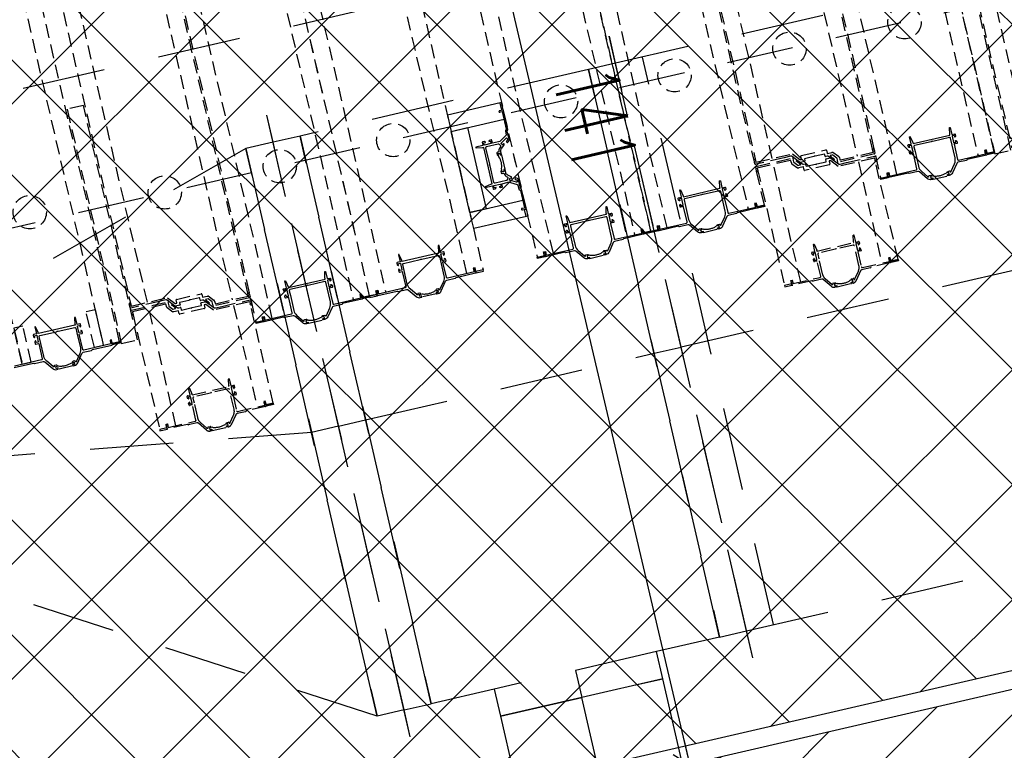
# Model space of a CAD drawing. Header units: centimetres. Extents: x -15121 to 17422, y -60492 to 0.
# Tile 223 of 256: x 1893 to 1999, y -29591 to -29512. Entities that reach past the tile are written whole.
import ezdxf
from ezdxf.enums import TextEntityAlignment as Align

# ---------------------------------------------------------------- set-up
doc = ezdxf.new("R2010")
doc.units = ezdxf.units.CM
doc.header["$LTSCALE"] = 60
for name, pattern in [('HIDDEN', [0.375, 0.25, -0.125]), ('KRESKOWA-SREDNIA', [0.2, 0.12, -0.08]), ('MP', [0.25, 0.15, -0.1])]:
    doc.linetypes.add(name, pattern=pattern)
for name, color, linetype in [('A-----SZ', 8, 'Continuous'), ('AIKA KLIMATYZACJA2', 5, 'Continuous'), ('AIKA lampy restauracja wymiarowanie', 7, 'Continuous'), ('AIKA powierzchnie2', 2, 'Continuous'), ('AIKA sufity podwieszane', 8, 'Continuous'), ('AIKA TYNK2', 5, 'Continuous'), ('AIKA wymiarowanie ogólne rzut2', 7, 'Continuous'), ('AIKA ŚCIANA2', 8, 'Continuous'), ('AIKA ścianki mobilne', 7, 'Continuous'), ('L-HIDDEN', 8, 'HIDDEN')]:
    doc.layers.add(name, color=color, linetype=linetype)
doc.styles.add('normalnysimplex', font='simplex.shx', dxfattribs={"width": 0.85})
doc.styles.add('wymiar', font='txt.shx', dxfattribs={"width": 0.6})
doc.dimstyles.new('Dwudziestka', dxfattribs={"dimtxt": 7, "dimasz": 0.7, "dimexe": 5, "dimexo": 0, "dimgap": 2.5, "dimtad": 1, "dimtoh": 1, "dimdec": 3, "dimrnd": 0.5, "dimdsep": 46, "dimtxsty": 'wymiar', "dimblk": 'znacznik', "dimcen": 0, "dimdle": 5, "dimse1": 1, "dimse2": 1, "dimclrd": 256, "dimclre": 256, "dimclrt": 256, "dimadec": 0, "dimazin": 0, "dimtfac": 0.4, "dimtdec": 3, "dimtix": 1, "dimtofl": 0, "dimtmove": 2, "dimatfit": 3, "dimldrblk": 'znacznik', "dimfxl": 1, "dimtolj": 1, "dimarcsym": 0})

# ---------------------------------------------------------------- blocks, each defined once
blk = doc.blocks.new('SL klima')
at = {"layer": 'AIKA KLIMATYZACJA2', "color": 140, "linetype": 'MP', "lineweight": -2}
for p, q in [((6238.81, -25626.62, 360.3), (6143.32, -25648.67, 360.3)), ((6158.17, -25712.98, 360.3), (6142.64, -25645.75, 360.3)), ((6143.32, -25648.67, 360.3), (6142.65, -25645.75, 360.3)), ((6143.32, -25648.67, 360.3), (6140.4, -25649.34, 360.3)), ((6157.49, -25710.06, 360.3), (6143.32, -25648.67, 360.3)), ((6160.41, -25709.38, 360.3), (6146.24, -25648, 360.3)), ((6140.4, -25649.34, 360.3), (6109.22, -25656.54, 360.3)), ((6154.57, -25710.73, 360.3), (6140.4, -25649.34, 360.3)), ((6140.4, -25649.34, 360.3), (6154.57, -25710.73, 360.3)), ((6106.3, -25657.22, 360.3), (6105.62, -25654.29, 360.3)), ((6109.22, -25656.54, 360.3), (6106.3, -25657.22, 360.3)), ((6120.47, -25718.6, 360.3), (6106.3, -25657.22, 360.3)), ((6123.39, -25717.93, 360.3), (6109.22, -25656.54, 360.3)), ((6109.22, -25656.54, 360.3), (6123.39, -25717.93, 360.3)), ((6245.89, -25657.32, 360.3), (6150.41, -25679.36, 360.3)), ((6147.48, -25680.04, 360.3), (6150.41, -25679.36, 360.3)), ((6150.41, -25679.36, 360.3), (6150.41, -25679.36, 360.3)), ((6150.41, -25679.36, 360.3), (6150.41, -25679.36, 360.3)), ((6116.3, -25687.24, 360.3), (6147.48, -25680.04, 360.3)), ((6113.38, -25687.91, 360.3), (6116.3, -25687.24, 360.3)), ((6157.49, -25710.06, 360.3), (6252.98, -25688.01, 360.3)), ((6154.57, -25710.73, 360.3), (6157.49, -25710.06, 360.3)), ((6158.17, -25712.98, 360.3), (6157.49, -25710.06, 360.3)), ((6154.57, -25710.73, 360.3), (6147.75, -25712.3, 360.3)), ((6147.75, -25712.3, 360.3), (6130.21, -25716.35, 360.3)), ((6148.42, -25715.23, 360.3), (6147.75, -25712.3, 360.3)), ((6138.98, -25714.33, 360.3), (6139.66, -25717.25, 360.3)), ((6130.89, -25719.28, 360.3), (6148.42, -25715.23, 360.3)), ((6148.42, -25715.23, 366.05), (6139.66, -25717.25, 366.05)), ((6157.2, -25753.23, 366.05), (6148.42, -25715.23, 366.05)), ((6130.21, -25716.35, 360.3), (6123.39, -25717.93, 360.3)), ((6130.21, -25716.35, 360.3), (6130.89, -25719.28, 360.3)), ((6120.47, -25718.6, 360.3), (6123.39, -25717.93, 360.3)), ((6139.66, -25717.25, 366.05), (6130.89, -25719.28, 366.05)), ((6148.43, -25755.25, 366.05), (6139.66, -25717.25, 366.05)), ((6121.14, -25721.53, 360.3), (6120.47, -25718.6, 360.3)), ((6130.89, -25719.28, 366.05), (6139.66, -25757.28, 366.05))]:
    blk.add_line(p, q, dxfattribs=at)
at = {"layer": 'AIKA KLIMATYZACJA2', "color": 140, "linetype": 'MP', "lineweight": -2, "extrusion": (-0.224951, 0.97437, 1.83697e-16)}
blk.add_line((6131.91, -25639.24, 336.65), (6063.71, -25654.99, 336.65), dxfattribs=at)
at = {"layer": 'AIKA KLIMATYZACJA2', "color": 140, "linetype": 'MP', "lineweight": -2, "extrusion": (0.224951, -0.97437, -7.66285e-13)}
for p, q in [((6121.14, -25721.53, 360.3), (6105.62, -25654.29, 360.3)), ((6106.3, -25657.22, 360.3), (6103.37, -25657.89, 360.3)), ((6103.37, -25657.89, 360.3), (6071.63, -25676, 360.3)), ((6103.37, -25657.89, 360.3), (6117.54, -25719.28, 360.3)), ((6117.54, -25719.28, 360.3), (6103.37, -25657.89, 360.3)), ((6113.38, -25687.91, 360.3), (6110.46, -25688.59, 360.3)), ((6110.46, -25688.59, 360.3), (6075.17, -25691.34, 360.3)), ((6117.54, -25719.28, 360.3), (6078.72, -25706.69, 360.3)), ((6120.47, -25718.6, 360.3), (6117.54, -25719.28, 360.3))]:
    blk.add_line(p, q, dxfattribs=at)
blk = doc.blocks.new('*U5231')
for p, q in [((-1.5, 8.8), (-1106.5, 8.8)), ((-1106.5, -9.2), (-1.5, -9.2)), ((-1.5, -99.2), (-1106.5, -99.2)), ((-1102.5, -107.7), (-1106.5, -107.7)), ((-1106.5, -109.2), (-1102.5, -109.2)), ((-1106.5, -117.2), (-1106.5, -109.2)), ((-1102.5, -109.2), (-1102.5, -107.7)), ((-1106.5, -117.2), (-1.5, -117.2))]:
    blk.add_line(p, q)
for points in [[(-848.7, 28.3), (-1108.7, 28.3), (-1108.7, 10.3), (-848.7, 10.3)], [(-1106.5, -9.3), (-1106.5, -19.3), (-1066.5, -19.3), (-1066.5, -9.3)], [(-1106.5, -99.3), (-1106.5, -89.3), (-1066.5, -89.3), (-1066.5, -99.3)], [(-1108, -109.2), (-1106.5, -109.2), (-1106.5, -117.2), (-1108, -117.2)], [(-848.7, -118.7), (-1108.7, -118.7), (-1108.7, -136.7), (-848.7, -136.7)]]:
    blk.add_lwpolyline(points, close=True)
at = {"linetype": 'Continuous'}
for points in [[(-1086.8, -74.5), (-1103.3, -74.5, -0.162719), (-1109.3, -72.5), (-1116.5, -67.1, -0.023978), (-1116.9, -66.8, -0.684311), (-1116.5, -65.9), (-1116.2, -65.9, 0.414214), (-1115.7, -65.4), (-1115.7, -63.5, 0.198912), (-1115.8, -63.2), (-1116.6, -62.4, 0.668179), (-1116.9, -62.6), (-1116.9, -64.2, -0.414214), (-1117.1, -64.4), (-1119.1, -64.4, -0.414214), (-1119.3, -64.2), (-1119.3, -62.6, 0.414214), (-1119.5, -62.4), (-1120.3, -62.4, 0.414214), (-1120.5, -62.6), (-1120.5, -64.1, 0.235614), (-1118.5, -68.1), (-1109.5, -74.8, -0.235614), (-1108.7, -76.4), (-1108.7, -85.8, 0.198912), (-1108.6, -86.2), (-1108.1, -86.6, -0.198912), (-1108, -87), (-1108, -108.4, 0.414214), (-1107.2, -109.2), (-1103.8, -109.2, 0.414214), (-1103, -108.4), (-1103, -107.9, 0.414214), (-1103.2, -107.7), (-1104.2, -107.7, -0.414214), (-1104.4, -107.9), (-1106.3, -107.9, -0.414214), (-1106.5, -107.7), (-1106.5, -77.7, -0.414214), (-1105.5, -76.7), (-1088.7, -76.7, -0.414214), (-1088.5, -76.9), (-1088.5, -79.9, 0.414214), (-1088, -80.4), (-1086.1, -80.4, 0.198912), (-1085.8, -80.2), (-1085.1, -79.5, 0.668179), (-1085.2, -79.2), (-1086.8, -79.2, -0.414214), (-1087, -79), (-1087, -76.9, -0.414214), (-1086.8, -76.7), (-1079.7, -76.7, -0.414214), (-1079.5, -76.9), (-1079.5, -79, -0.414214), (-1079.7, -79.2), (-1081.3, -79.2, 0.668179), (-1081.4, -79.5), (-1080.7, -80.2, 0.198912), (-1080.4, -80.4), (-1078.5, -80.4, 0.414214), (-1078, -79.9), (-1078, -76.9, -0.414214), (-1077.8, -76.7), (-1070.2, -76.7, 0.414214), (-1070, -76.5), (-1070, -76, 0.36397), (-1070.2, -75.8), (-1077, -74.6, 0.043661), (-1077.5, -74.6), (-1077.8, -74.6, -0.414214), (-1078, -74.4), (-1078, -34, -0.414214), (-1077.8, -33.8), (-1077.5, -33.8, 0.043661), (-1077, -33.7), (-1070.2, -32.5, 0.36397), (-1070, -32.3), (-1070, -31.9, 0.414214), (-1070.2, -31.7), (-1077.8, -31.7, -0.414214), (-1078, -31.5), (-1078, -28.5, 0.414214), (-1078.5, -28), (-1080.4, -28, 0.198912), (-1080.7, -28.1), (-1081.4, -28.8, 0.668179), (-1081.3, -29.2), (-1079.7, -29.2, -0.414214), (-1079.5, -29.4), (-1079.5, -31.5, -0.414214), (-1079.7, -31.7), (-1086.8, -31.7, -0.414214), (-1087, -31.5), (-1087, -29.4, -0.414214), (-1086.8, -29.2), (-1085.2, -29.2, 0.668179), (-1085.1, -28.8), (-1085.8, -28.1, 0.198912), (-1086.1, -28), (-1088, -28, 0.414214), (-1088.5, -28.5), (-1088.5, -31.5, -0.414214), (-1088.7, -31.7), (-1105.5, -31.7, -0.414214), (-1106.5, -30.7), (-1106.5, -0.7, -0.414214)], [(-1108, 0), (-1108, -21.4, -0.198912), (-1108.1, -21.8), (-1108.6, -22.2, 0.198912), (-1108.7, -22.5), (-1108.7, -31.9, -0.235614), (-1109.5, -33.5), (-1118.5, -40.3, 0.235614), (-1120.5, -44.3), (-1120.5, -45.8, 0.414214), (-1120.3, -46), (-1119.5, -46, 0.414214), (-1119.3, -45.8), (-1119.3, -44.2, -0.414214), (-1119.1, -44), (-1117.1, -44, -0.414214), (-1116.9, -44.2), (-1116.9, -45.8, 0.668179), (-1116.6, -45.9), (-1115.8, -45.2, 0.198912), (-1115.7, -44.9), (-1115.7, -43, 0.414214), (-1116.2, -42.5), (-1116.5, -42.5, -0.684311), (-1116.9, -41.6, -0.023978), (-1116.5, -41.3), (-1109.3, -35.9, -0.162719), (-1103.3, -33.9), (-1081.5, -33.9, -0.414214), (-1080.5, -34.9), (-1080.5, -53.3), (-1080.1, -54.1, -0.267949), (-1080.1, -54.3), (-1080.5, -55.1), (-1080.5, -73.5, -0.414214), (-1081.5, -74.5), (-1086.8, -74.5)]]:
    blk.add_lwpolyline(points, format="xyb", dxfattribs=at)
blk.add_lwpolyline([(-1117.1, -47.1, 0.167317), (-1117.1, -61.1), (-1117.1, -64.2), (-1119.1, -64.2), (-1119.1, -62.1), (-1120.5, -62.1), (-1120.5, -46.1), (-1119.1, -46.1), (-1119.1, -44.2), (-1117.1, -44.2)], format="xyb", close=True)
blk.add_circle((-948, -54.2), 18)
blk = doc.blocks.new('*U5248')
for p, q in [((1179.6, 117.2), (120.4, 117.2)), ((1298.5, 117.2), (1186, 117.2)), ((1298.5, 117.2), (1298.5, 109.2)), ((1298.5, 109.2), (1294.5, 109.2)), ((1294.5, 109.2), (1294.5, 107.7)), ((1294.5, 107.7), (1298.5, 107.7)), ((120.4, 99.2), (1179.6, 99.2)), ((1186, 99.2), (1298.5, 99.2)), ((1161.6, 9.2), (138.4, 9.2)), ((1298.5, 9.2), (1168, 9.2)), ((1294.5, -0.8), (1294.5, 0.7)), ((1294.5, 0.7), (1298.5, 0.7)), ((138.4, -8.8), (1161.6, -8.8)), ((1168, -8.8), (1298.5, -8.8)), ((1298.5, -0.8), (1294.5, -0.8))]:
    blk.add_line(p, q)
for points in [[(1169.4, 40), (1166.1, 40, -0.414214), (1165.6, 40.5), (1165.6, 67.9, -0.414214), (1166.1, 68.4), (1169.4, 68.4, 0.414212), (1169.6, 68.6), (1169.6, 73.5, 0.000001), (1169.6, 74.8), (1175.4, 79.7, -0.176326), (1176.7, 80.2), (1179.1, 80.2, 0.414214), (1179.6, 80.7), (1179.6, 117.2, 0.414214), (1179.4, 117.4), (1177.5, 117.4, 0.414212), (1177.3, 117.2), (1176.3, 117.2, -0.414214), (1176.1, 117.4), (1176.1, 117.9, -0.41421), (1176.9, 118.7), (1180.8, 118.7, -0.414213), (1181.6, 117.9), (1181.6, 77.8, -0.414213), (1181.4, 77.6), (1177, 77.6, 0.176324), (1176.9, 77.5), (1172.7, 74, 0.221651), (1172.6, 73.9), (1172.6, 71.2, 0.533896), (1172.9, 71), (1174.9, 71.8), (1174.6, 72.2), (1175.8, 72.6), (1175.5, 73), (1176.7, 73.4), (1176.4, 73.7), (1177.3, 74.5, -0.414286), (1177.6, 74.5, -0.198947), (1177.7, 74.3), (1177.6, 73.2, -0.192971), (1177.2, 72.5), (1173.3, 69.1, 0.215704), (1172.6, 67.6), (1172.6, 65.9, -0.414212), (1172.1, 65.4), (1169.8, 65.4, 0.414212), (1169.6, 65.2), (1169.6, 55.1), (1169.2, 54.3, 0.267947), (1169.2, 54.1), (1169.6, 53.4), (1169.6, 43.2, 0.414214), (1169.8, 43), (1172.1, 43, -0.414214), (1172.6, 42.5), (1172.6, 38, -0.221694), (1172.3, 37.3), (1164.3, 30.6, 0.221682), (1163.6, 29.1), (1163.6, 21.9), (1163.6, -9.5, -0.414163), (1162.8, -10.3), (1158.9, -10.3, -0.414214), (1158.1, -9.5), (1158.1, -9, -0.414214), (1158.3, -8.8), (1159.3, -8.8, 0.414233), (1159.5, -9), (1161.4, -9, 0.414212), (1161.6, -8.8), (1161.6, 31.6), (1169.5, 38.2, 0.221697), (1169.6, 38.5), (1169.6, 39.8, 0.414211), (1169.4, 40)], [(1178.2, 68.4), (1181.5, 68.4, -0.414214), (1182, 67.9), (1182, 40.5, -0.414214), (1181.5, 40), (1178.2, 40, 0.414212), (1178, 39.8), (1178, 34.9, 0.000001), (1178, 33.6), (1172.2, 28.7, -0.176326), (1170.9, 28.3), (1168.5, 28.3, 0.414214), (1168, 27.8), (1168, -8.8, 0.414214), (1168.2, -9), (1170.1, -9, 0.414212), (1170.3, -8.8), (1171.3, -8.8, -0.414214), (1171.5, -9), (1171.5, -9.5, -0.41421), (1170.7, -10.3), (1166.8, -10.3, -0.414213), (1166, -9.5), (1166, 30.7, -0.414213), (1166.2, 30.9), (1170.6, 30.9, 0.176324), (1170.8, 30.9), (1174.9, 34.4, 0.221651), (1175, 34.6), (1175, 37.3, 0.533896), (1174.7, 37.4), (1172.7, 36.6), (1173, 36.2), (1171.8, 35.9), (1172.1, 35.5), (1170.9, 35.1), (1171.2, 34.7), (1170.3, 33.9, -0.414286), (1170, 34, -0.198947), (1170, 34.1), (1170.1, 35.3, -0.192971), (1170.4, 35.9), (1174.3, 39.4, 0.215704), (1175, 40.9), (1175, 42.5, -0.414212), (1175.5, 43), (1177.8, 43, 0.414212), (1178, 43.2), (1178, 53.4), (1178.4, 54.1, 0.267947), (1178.4, 54.3), (1178, 55.1), (1178, 65.2, 0.414214), (1177.8, 65.4), (1175.5, 65.4, -0.414214), (1175, 65.9), (1175, 70.4, -0.221694), (1175.4, 71.2), (1183.3, 77.8, 0.221682), (1184, 79.4), (1184, 86.5), (1184, 117.9, -0.414163), (1184.8, 118.7), (1188.7, 118.7, -0.414214), (1189.5, 117.9), (1189.5, 117.4, -0.414214), (1189.3, 117.2), (1188.3, 117.2, 0.414233), (1188.1, 117.4), (1186.2, 117.4, 0.414212), (1186, 117.2), (1186, 76.9), (1178.2, 70.3, 0.221697), (1178, 69.9), (1178, 68.6, 0.414211), (1178.2, 68.4)], [(1280.8, 33.9), (1295.3, 33.9, 0.162719), (1301.3, 35.9), (1308.5, 41.3, 0.023978), (1308.9, 41.7, 0.684311), (1308.5, 42.5), (1308.2, 42.5, -0.414214), (1307.7, 43), (1307.7, 44.9, -0.198912), (1307.8, 45.3), (1308.6, 46, -0.668179), (1308.9, 45.8), (1308.9, 44.2, 0.414214), (1309.1, 44), (1311.1, 44, 0.414214), (1311.3, 44.2), (1311.3, 45.8, -0.414214), (1311.5, 46), (1312.3, 46, -0.414214), (1312.5, 45.8), (1312.5, 44.3, -0.235614), (1310.5, 40.3), (1301.5, 33.6, 0.235614), (1300.7, 32), (1300.7, 22.6, -0.198912), (1300.6, 22.2), (1300.1, 21.8, 0.198912), (1300, 21.4), (1300, 0, -0.414214), (1299.2, -0.8), (1295.8, -0.8, -0.414214), (1295, 0), (1295, 0.5, -0.414214), (1295.2, 0.7), (1296.2, 0.7, 0.414214), (1296.4, 0.5), (1298.3, 0.5, 0.414214), (1298.5, 0.7), (1298.5, 30.7, 0.414214), (1297.5, 31.7), (1280.7, 31.7, 0.414214), (1280.5, 31.5), (1280.5, 28.5, -0.414214), (1280, 28), (1278.1, 28, -0.198912), (1277.8, 28.2), (1277.1, 28.9, -0.668179), (1277.2, 29.2), (1278.8, 29.2, 0.414214), (1279, 29.4), (1279, 31.5, 0.414214), (1278.8, 31.7), (1271.7, 31.7, 0.414214), (1271.5, 31.5), (1271.5, 29.4, 0.414214), (1271.7, 29.2), (1273.3, 29.2, -0.668179), (1273.4, 28.9), (1272.7, 28.2, -0.198912), (1272.4, 28), (1270.5, 28, -0.414214), (1270, 28.5), (1270, 31.5, 0.414214), (1269.8, 31.7), (1262.2, 31.7, -0.414214), (1262, 31.9), (1262, 32.4, -0.36397), (1262.2, 32.6), (1269, 33.8, -0.043661), (1269.5, 33.8), (1269.8, 33.8, 0.414214), (1270, 34), (1270, 74.4, 0.414214), (1269.8, 74.6), (1269.5, 74.6, -0.043661), (1269, 74.7), (1262.2, 75.9, -0.36397), (1262, 76.1), (1262, 76.5, -0.414214), (1262.2, 76.7), (1269.8, 76.7, 0.414214), (1270, 76.9), (1270, 79.9, -0.414214), (1270.5, 80.4), (1272.4, 80.4, -0.198912), (1272.7, 80.3), (1273.4, 79.6, -0.668179), (1273.3, 79.2), (1271.7, 79.2, 0.414214), (1271.5, 79), (1271.5, 76.9, 0.414214), (1271.7, 76.7), (1278.8, 76.7, 0.414214), (1279, 76.9), (1279, 79, 0.414214), (1278.8, 79.2), (1277.2, 79.2, -0.668179), (1277.1, 79.6), (1277.8, 80.3, -0.198912), (1278.1, 80.4), (1280, 80.4, -0.414214), (1280.5, 79.9), (1280.5, 76.9, 0.414214), (1280.7, 76.7), (1297.5, 76.7, 0.414214), (1298.5, 77.7), (1298.5, 107.7, 0.414214), (1298.3, 107.9), (1296.4, 107.9, 0.414214), (1296.2, 107.7), (1295.2, 107.7, -0.414214), (1295, 107.9), (1295, 108.4, -0.414214), (1295.8, 109.2), (1299.2, 109.2, -0.414214), (1300, 108.4), (1300, 87, 0.198912), (1300.1, 86.6), (1300.6, 86.2, -0.198912), (1300.7, 85.9), (1300.7, 76.5, 0.235614), (1301.5, 74.9), (1310.5, 68.1, -0.235614), (1312.5, 64.1), (1312.5, 62.6, -0.414214), (1312.3, 62.4), (1311.5, 62.4, -0.414214), (1311.3, 62.6), (1311.3, 64.2, 0.414214), (1311.1, 64.4), (1309.1, 64.4, 0.414214), (1308.9, 64.2), (1308.9, 62.6, -0.668179), (1308.6, 62.5), (1307.8, 63.2, -0.198912), (1307.7, 63.5), (1307.7, 65.4, -0.414214), (1308.2, 65.9), (1308.5, 65.9, 0.684311), (1308.9, 66.8, 0.023978), (1308.5, 67.1), (1301.3, 72.5, 0.162719), (1295.3, 74.5), (1273.5, 74.5, 0.414214), (1272.5, 73.5), (1272.5, 55.1), (1272.1, 54.3, 0.267949), (1272.1, 54.1), (1272.5, 53.4), (1272.5, 34.9, 0.414214), (1273.5, 33.9), (1278.8, 33.9)]]:
    blk.add_lwpolyline(points, format="xyb")
for points in [[(1298.5, 117.2), (1300, 117.2), (1300, 109.2), (1298.5, 109.2)], [(1298.5, -8.8), (1300, -8.8), (1300, -0.8), (1298.5, -0.8)]]:
    blk.add_lwpolyline(points, close=True)
blk.add_lwpolyline([(1309.1, 61.3, -0.167317), (1309.1, 47.3), (1309.1, 44.2), (1311.1, 44.2), (1311.1, 46.3), (1312.5, 46.3), (1312.5, 62.3), (1311.1, 62.3), (1311.1, 64.3), (1309.1, 64.3)], format="xyb", close=True)
blk.add_circle((1050, 54.2), 18)
blk = doc.blocks.new('*U5261')
for p, q in [((-1.5, 8.8), (-1106.5, 8.8)), ((-1106.5, -9.2), (-1.5, -9.2)), ((-1.5, -99.2), (-1106.5, -99.2)), ((-1106.5, -117.2), (-1.5, -117.2))]:
    blk.add_line(p, q)
at = {"linetype": 'Continuous'}
blk.add_lwpolyline([(-21.2, -74.5), (-4.7, -74.5, 0.162719), (1.3, -72.5), (8.5, -67.1, 0.023978), (8.9, -66.8, 0.684311), (8.5, -65.9), (8.2, -65.9, -0.414214), (7.7, -65.4), (7.7, -63.5, -0.198912), (7.8, -63.2), (8.6, -62.5, -0.668179), (8.9, -62.6), (8.9, -64.2, 0.414214), (9.1, -64.4), (11.1, -64.4, 0.414214), (11.3, -64.2), (11.3, -62.6, -0.414214), (11.5, -62.4), (12.3, -62.4, -0.414214), (12.5, -62.6), (12.5, -64.1, -0.235614), (10.5, -68.1), (1.5, -74.9, 0.235614), (0.7, -76.5), (0.7, -85.9, -0.198912), (0.6, -86.2), (0.1, -86.6, 0.198912), (0, -87), (0, -108.4, -0.414214), (-0.8, -109.2), (-4.2, -109.2, -0.414214), (-5, -108.4), (-5, -107.9, -0.414214), (-4.8, -107.7), (-3.8, -107.7, 0.414214), (-3.6, -107.9), (-1.7, -107.9, 0.414214), (-1.5, -107.7), (-1.5, -77.7, 0.414214), (-2.5, -76.7), (-19.3, -76.7, 0.414214), (-19.5, -76.9), (-19.5, -79.9, -0.414214), (-20, -80.4), (-21.9, -80.4, -0.198912), (-22.2, -80.3), (-22.9, -79.5, -0.668179), (-22.8, -79.2), (-21.2, -79.2, 0.414214), (-21, -79), (-21, -76.9, 0.414214), (-21.2, -76.7), (-28.3, -76.7, 0.414214), (-28.5, -76.9), (-28.5, -79, 0.414214), (-28.3, -79.2), (-26.7, -79.2, -0.668179), (-26.6, -79.5), (-27.3, -80.3, -0.198912), (-27.6, -80.4), (-29.5, -80.4, -0.414214), (-30, -79.9), (-30, -76.9, 0.414214), (-30.2, -76.7), (-37.8, -76.7, -0.414214), (-38, -76.5), (-38, -76, -0.36397), (-37.8, -75.9), (-31, -74.6, -0.043661), (-30.5, -74.6), (-30.2, -74.6, 0.414214), (-30, -74.4), (-30, -34, 0.414214), (-30.2, -33.8), (-30.5, -33.8, -0.043661), (-31, -33.8), (-37.8, -32.5, -0.36397), (-38, -32.4), (-38, -31.9, -0.414214), (-37.8, -31.7), (-30.2, -31.7, 0.414214), (-30, -31.5), (-30, -28.5, -0.414214), (-29.5, -28), (-27.6, -28, -0.198912), (-27.3, -28.1), (-26.6, -28.9, -0.668179), (-26.7, -29.2), (-28.3, -29.2, 0.414214), (-28.5, -29.4), (-28.5, -31.5, 0.414214), (-28.3, -31.7), (-21.2, -31.7, 0.414214), (-21, -31.5), (-21, -29.4, 0.414214), (-21.2, -29.2), (-22.8, -29.2, -0.668179), (-22.9, -28.9), (-22.2, -28.1, -0.198912), (-21.9, -28), (-20, -28, -0.414214), (-19.5, -28.5), (-19.5, -31.5, 0.414214), (-19.3, -31.7), (-2.5, -31.7, 0.414214), (-1.5, -30.7), (-1.5, -0.7, 0.414214), (-1.7, -0.5), (-3.6, -0.5, 0.414214), (-3.8, -0.7), (-4.8, -0.7, -0.414214), (-5, -0.5), (-5, 0, -0.414214), (-4.2, 0.8), (-0.8, 0.8, -0.414214), (0, 0), (0, -21.4, 0.198912), (0.1, -21.8), (0.6, -22.2, -0.198912), (0.7, -22.5), (0.7, -31.9, 0.235614), (1.5, -33.5), (10.5, -40.3, -0.235614), (12.5, -44.3), (12.5, -45.8, -0.414214), (12.3, -46), (11.5, -46, -0.414214), (11.3, -45.8), (11.3, -44.2, 0.414214), (11.1, -44), (9.1, -44, 0.414214), (8.9, -44.2), (8.9, -45.8, -0.668179), (8.6, -45.9), (7.8, -45.2, -0.198912), (7.7, -44.9), (7.7, -43, -0.414214), (8.2, -42.5), (8.5, -42.5, 0.684311), (8.9, -41.6, 0.023978), (8.5, -41.3), (1.3, -35.9, 0.162719), (-4.7, -33.9), (-26.5, -33.9, 0.414214), (-27.5, -34.9), (-27.5, -53.3), (-27.9, -54.1, 0.267949), (-27.9, -54.3), (-27.5, -55.1), (-27.5, -73.5, 0.414214), (-26.5, -74.5), (-21.2, -74.5)], format="xyb", dxfattribs=at)
for points in [[(-1.5, 8.8), (-1.5, 0.8), (-5.5, 0.8), (-5.5, -1.2), (-1.5, -1.2)], [(-1.5, -117.2), (-1.5, -109.2), (-5.5, -109.2), (-5.5, -107.2), (-1.5, -107.2)]]:
    blk.add_lwpolyline(points)
for points in [[(-1.5, 8.8), (0, 8.8), (0, 0.8), (-1.5, 0.8)], [(-1.5, -109.2), (0, -109.2), (0, -117.2), (-1.5, -117.2)]]:
    blk.add_lwpolyline(points, close=True)
blk.add_lwpolyline([(9.1, -47.1, -0.167317), (9.1, -61.2), (9.1, -64.2), (11.1, -64.2), (11.1, -62.1), (12.5, -62.1), (12.5, -46.1), (11.1, -46.1), (11.1, -44.2), (9.1, -44.2)], format="xyb", close=True)
blk.add_circle((-160, -54.2), 18)
blk = doc.blocks.new('*U5176')
for p, q in [((1.5, 8.8), (1106.5, 8.8)), ((1106.5, -9.2), (1.5, -9.2)), ((1.5, -99.2), (1106.5, -99.2)), ((1106.5, -117.2), (1.5, -117.2))]:
    blk.add_line(p, q)
at = {"linetype": 'Continuous'}
blk.add_lwpolyline([(21.2, -74.5), (4.7, -74.5, -0.162719), (-1.3, -72.5), (-8.5, -67.1, -0.023978), (-8.9, -66.8, -0.684311), (-8.5, -65.9), (-8.2, -65.9, 0.414214), (-7.7, -65.4), (-7.7, -63.5, 0.198912), (-7.8, -63.2), (-8.6, -62.5, 0.668179), (-8.9, -62.6), (-8.9, -64.2, -0.414214), (-9.1, -64.4), (-11.1, -64.4, -0.414214), (-11.3, -64.2), (-11.3, -62.6, 0.414214), (-11.5, -62.4), (-12.3, -62.4, 0.414214), (-12.5, -62.6), (-12.5, -64.1, 0.235614), (-10.5, -68.1), (-1.5, -74.9, -0.235614), (-0.7, -76.5), (-0.7, -85.9, 0.198912), (-0.6, -86.2), (-0.1, -86.6, -0.198912), (0, -87), (0, -108.4, 0.414214), (0.8, -109.2), (4.2, -109.2, 0.414214), (5, -108.4), (5, -107.9, 0.414214), (4.8, -107.7), (3.8, -107.7, -0.414214), (3.6, -107.9), (1.7, -107.9, -0.414214), (1.5, -107.7), (1.5, -77.7, -0.414214), (2.5, -76.7), (19.3, -76.7, -0.414214), (19.5, -76.9), (19.5, -79.9, 0.414214), (20, -80.4), (21.9, -80.4, 0.198912), (22.2, -80.3), (22.9, -79.5, 0.668179), (22.8, -79.2), (21.2, -79.2, -0.414214), (21, -79), (21, -76.9, -0.414214), (21.2, -76.7), (28.3, -76.7, -0.414214), (28.5, -76.9), (28.5, -79, -0.414214), (28.3, -79.2), (26.7, -79.2, 0.668179), (26.6, -79.5), (27.3, -80.3, 0.198912), (27.6, -80.4), (29.5, -80.4, 0.414214), (30, -79.9), (30, -76.9, -0.414214), (30.2, -76.7), (37.8, -76.7, 0.414214), (38, -76.5), (38, -76, 0.36397), (37.8, -75.9), (31, -74.6, 0.043661), (30.5, -74.6), (30.2, -74.6, -0.414214), (30, -74.4), (30, -34, -0.414214), (30.2, -33.8), (30.5, -33.8, 0.043661), (31, -33.8), (37.8, -32.5, 0.36397), (38, -32.4), (38, -31.9, 0.414214), (37.8, -31.7), (30.2, -31.7, -0.414214), (30, -31.5), (30, -28.5, 0.414214), (29.5, -28), (27.6, -28, 0.198912), (27.3, -28.1), (26.6, -28.9, 0.668179), (26.7, -29.2), (28.3, -29.2, -0.414214), (28.5, -29.4), (28.5, -31.5, -0.414214), (28.3, -31.7), (21.2, -31.7, -0.414214), (21, -31.5), (21, -29.4, -0.414214), (21.2, -29.2), (22.8, -29.2, 0.668179), (22.9, -28.9), (22.2, -28.1, 0.198912), (21.9, -28), (20, -28, 0.414214), (19.5, -28.5), (19.5, -31.5, -0.414214), (19.3, -31.7), (2.5, -31.7, -0.414214), (1.5, -30.7), (1.5, -0.7, -0.414214), (1.7, -0.5), (3.6, -0.5, -0.414214), (3.8, -0.7), (4.8, -0.7, 0.414214), (5, -0.5), (5, 0, 0.414214), (4.2, 0.8), (0.8, 0.8, 0.414214), (0, 0), (0, -21.4, -0.198912), (-0.1, -21.8), (-0.6, -22.2, 0.198912), (-0.7, -22.5), (-0.7, -31.9, -0.235614), (-1.5, -33.5), (-10.5, -40.3, 0.235614), (-12.5, -44.3), (-12.5, -45.8, 0.414214), (-12.3, -46), (-11.5, -46, 0.414214), (-11.3, -45.8), (-11.3, -44.2, -0.414214), (-11.1, -44), (-9.1, -44, -0.414214), (-8.9, -44.2), (-8.9, -45.8, 0.668179), (-8.6, -45.9), (-7.8, -45.2, 0.198912), (-7.7, -44.9), (-7.7, -43, 0.414214), (-8.2, -42.5), (-8.5, -42.5, -0.684311), (-8.9, -41.6, -0.023978), (-8.5, -41.3), (-1.3, -35.9, -0.162719), (4.7, -33.9), (26.5, -33.9, -0.414214), (27.5, -34.9), (27.5, -53.3), (27.9, -54.1, -0.267949), (27.9, -54.3), (27.5, -55.1), (27.5, -73.5, -0.414214), (26.5, -74.5), (21.2, -74.5)], format="xyb", dxfattribs=at)
for points in [[(1.5, 8.8), (0, 8.8), (0, 0.8), (1.5, 0.8)], [(1.5, -109.2), (0, -109.2), (0, -117.2), (1.5, -117.2)]]:
    blk.add_lwpolyline(points, close=True)
for points in [[(1.5, 8.8), (1.5, 0.8), (5.5, 0.8), (5.5, -1.2), (1.5, -1.2)], [(1.5, -117.2), (1.5, -109.2), (5.5, -109.2), (5.5, -107.2), (1.5, -107.2)]]:
    blk.add_lwpolyline(points)
blk.add_lwpolyline([(-9.1, -47.1, 0.167317), (-9.1, -61.2), (-9.1, -64.2), (-11.1, -64.2), (-11.1, -62.1), (-12.5, -62.1), (-12.5, -46.1), (-11.1, -46.1), (-11.1, -44.2), (-9.1, -44.2)], format="xyb", close=True)
blk.add_circle((160, -54.2), 18)
blk = doc.blocks.new('*U5193')
at = {"linetype": 'Continuous'}
for p, q in [((58.5, 63), (0, 63)), ((0, 45), (58.5, 45)), ((0, -45), (58.5, -45)), ((58.5, -63), (0, -63))]:
    blk.add_line(p, q, dxfattribs=at)
for p, q in [((0, 63), (0, 45)), ((0, -63), (0, -45))]:
    blk.add_line(p, q)
blk.add_lwpolyline([(55.8, 55, 0.414214), (55, 54.2), (55, 53.7, 0.414214), (55.2, 53.5), (56.2, 53.5, -0.414214), (56.4, 53.7), (58.3, 53.7, -0.414214), (58.5, 53.5), (58.5, 34, -0.198912), (58.4, 33.7), (57.4, 32.7, 0.198912), (57.1, 32), (57.1, 28, -0.265236), (56.6, 27.2), (49.9, 23.2, -0.13423), (47.3, 22.5), (40.7, 22.5, -0.414214), (40.5, 22.7), (40.5, 25.7, 0.414214), (40, 26.2), (38.1, 26.2, 0.198912), (37.8, 26.1), (37.1, 25.3, 0.668179), (37.2, 25), (38.8, 25, -0.414214), (39, 24.8), (39, 22.7, -0.414214), (38.8, 22.5), (31.7, 22.5, -0.414214), (31.5, 22.7), (31.5, 24.8, -0.414214), (31.7, 25), (33.3, 25, 0.668179), (33.4, 25.3), (32.7, 26.1, 0.198912), (32.4, 26.2), (30.5, 26.2, 0.414214), (30, 25.7), (30, 22.7, -0.414214), (29.8, 22.5), (22.2, 22.5, 0.414214), (22, 22.3), (22, 21.9, 0.36397), (22.2, 21.7), (29, 20.4, 0.043661), (29.6, 20.4), (29.8, 20.4, -0.414214), (30, 20.2), (30, -20.2, -0.414214), (29.8, -20.4), (29.6, -20.4, 0.043661), (29, -20.4), (22.2, -21.7, 0.36397), (22, -21.9), (22, -22.3, 0.414214), (22.2, -22.5), (29.8, -22.5, -0.414214), (30, -22.7), (30, -25.7, 0.414214), (30.5, -26.2), (32.4, -26.2, 0.198912), (32.7, -26.1), (33.4, -25.3, 0.668179), (33.3, -25), (31.7, -25, -0.414214), (31.5, -24.8), (31.5, -22.7, -0.414214), (31.7, -22.5), (38.8, -22.5, -0.414214), (39, -22.7), (39, -24.8, -0.414214), (38.8, -25), (37.2, -25, 0.668179), (37.1, -25.3), (37.8, -26.1, 0.198912), (38.1, -26.2), (40, -26.2, 0.414214), (40.5, -25.7), (40.5, -22.7, -0.414214), (40.7, -22.5), (47.3, -22.5, -0.13423), (49.9, -23.2), (56.6, -27.2, -0.265236), (57.1, -28), (57.1, -32, 0.198912), (57.4, -32.7), (58.4, -33.7, -0.198912), (58.5, -34), (58.5, -53.5, -0.414214), (58.3, -53.7), (56.4, -53.7, -0.414214), (56.2, -53.5), (55.2, -53.5, 0.414214), (55, -53.7), (55, -54.2, 0.414214), (55.8, -55), (59.2, -55, 0.414214), (60, -54.2), (60, -33.2, 0.198912), (59.8, -32.6), (59.2, -32.1, -0.198912), (59.1, -31.7), (59.1, -22.4, 0.235614), (58.3, -20.8), (56.6, -19.5, 0.447259), (56.3, -19.5), (55.5, -20.8, 0.414214), (55.6, -21.1), (57, -21.9, -0.265236), (57.1, -22.1), (57.1, -24, -0.580732), (56.3, -24.5), (49.6, -20.5, -0.414214), (49.5, -20.2), (50.6, -18.4, -0.414214), (50.8, -18.3), (52.2, -19.1, 0.668179), (52.5, -18.9), (52.2, -17.7, 0.155747), (52, -17.4), (48.8, -14.8, -0.226285), (47.3, -11.7), (47.3, -8.4, 0.414214), (47.1, -8.2), (46.3, -8.2, 0.414214), (46.1, -8.4), (46.1, -10, -0.414214), (45.9, -10.2), (43.9, -10.2, -0.414214), (43.7, -10), (43.7, -8.4, 0.668179), (43.4, -8.3), (42.6, -9, 0.198912), (42.5, -9.3), (42.5, -10.7, 0.414214), (43.5, -11.7), (44.4, -11.7, -0.371263), (45.4, -12.6, 0.21042), (47.9, -16.6, -0.397137), (48.3, -18), (47.2, -19.8, -0.265236), (46.3, -20.3), (33.5, -20.3, -0.414214), (32.5, -19.3), (32.5, -0.9), (32.1, -0.1, -0.267949), (32.1, 0.1), (32.5, 0.9), (32.5, 19.3, -0.414214), (33.5, 20.3), (46.3, 20.3, -0.265236), (47.2, 19.8), (48.3, 18, -0.397137), (47.9, 16.6, 0.21042), (45.4, 12.6, -0.371263), (44.4, 11.7), (43.5, 11.7, 0.414214), (42.5, 10.7), (42.5, 9.3, 0.198912), (42.6, 9), (43.4, 8.3, 0.668179), (43.7, 8.4), (43.7, 10, -0.414214), (43.9, 10.2), (45.9, 10.2, -0.414214), (46.1, 10), (46.1, 8.4, 0.414214), (46.3, 8.2), (47.1, 8.2, 0.414214), (47.3, 8.4), (47.3, 11.7, -0.226285), (48.8, 14.8), (52, 17.4, 0.155747), (52.2, 17.7), (52.5, 18.9, 0.668179), (52.2, 19.1), (50.8, 18.3, -0.414214), (50.6, 18.4), (49.5, 20.2, -0.414214), (49.6, 20.5), (56.3, 24.5, -0.580732), (57.1, 24), (57.1, 22.1, -0.265236), (57, 21.9), (55.6, 21.1, 0.414214), (55.5, 20.8), (56.3, 19.5, 0.447259), (56.6, 19.5), (58.3, 20.8, 0.235614), (59.1, 22.4), (59.1, 31.7, -0.198912), (59.2, 32.1), (59.8, 32.6, 0.198912), (60, 33.2), (60, 54.2, 0.414214), (59.2, 55)], format="xyb", close=True, dxfattribs=at)
for points in [[(58, 55), (60, 55), (60, 63), (58, 63)], [(58, -55), (60, -55), (60, -63), (58, -63)]]:
    blk.add_lwpolyline(points, close=True)
blk.add_lwpolyline([(0, 45), (18, 45), (18, -45), (0, -45)], close=True, dxfattribs=at)
blk.add_lwpolyline([(46.1, 7.9), (47.3, 7.9), (47.3, -7.9), (46.1, -7.9), (46.1, -9.9), (43.9, -9.9), (43.9, -6.4, 0.203014), (43.9, 6.4), (43.9, 9.9), (46.1, 9.9), (46.1, 7.9), (46.1, 9.9)], format="xyb", dxfattribs=at)
blk.add_lwpolyline([(60, -3.4), (60, 0), (60, 3.4)])
blk = doc.blocks.new('*U5329')
for p, q in [((-1.5, 8.8), (-1106.5, 8.8)), ((-1106.5, -9.2), (-1.5, -9.2)), ((-1.5, -99.2), (-1106.5, -99.2)), ((-1106.5, -117.2), (-1.5, -117.2))]:
    blk.add_line(p, q)
at = {"linetype": 'Continuous'}
blk.add_lwpolyline([(-21.2, -74.5), (-4.7, -74.5, 0.162719), (1.3, -72.5), (8.5, -67.1, 0.023978), (8.9, -66.8, 0.684311), (8.5, -65.9), (8.2, -65.9, -0.414214), (7.7, -65.4), (7.7, -63.5, -0.198912), (7.8, -63.2), (8.6, -62.5, -0.668179), (8.9, -62.6), (8.9, -64.2, 0.414214), (9.1, -64.4), (11.1, -64.4, 0.414214), (11.3, -64.2), (11.3, -62.6, -0.414214), (11.5, -62.4), (12.3, -62.4, -0.414214), (12.5, -62.6), (12.5, -64.1, -0.235614), (10.5, -68.1), (1.5, -74.9, 0.235614), (0.7, -76.5), (0.7, -85.9, -0.198912), (0.6, -86.2), (0.1, -86.6, 0.198912), (0, -87), (0, -108.4, -0.414214), (-0.8, -109.2), (-4.2, -109.2, -0.414214), (-5, -108.4), (-5, -107.9, -0.414214), (-4.8, -107.7), (-3.8, -107.7, 0.414214), (-3.6, -107.9), (-1.7, -107.9, 0.414214), (-1.5, -107.7), (-1.5, -77.7, 0.414214), (-2.5, -76.7), (-19.3, -76.7, 0.414214), (-19.5, -76.9), (-19.5, -79.9, -0.414214), (-20, -80.4), (-21.9, -80.4, -0.198912), (-22.2, -80.3), (-22.9, -79.5, -0.668179), (-22.8, -79.2), (-21.2, -79.2, 0.414214), (-21, -79), (-21, -76.9, 0.414214), (-21.2, -76.7), (-28.3, -76.7, 0.414214), (-28.5, -76.9), (-28.5, -79, 0.414214), (-28.3, -79.2), (-26.7, -79.2, -0.668179), (-26.6, -79.5), (-27.3, -80.3, -0.198912), (-27.6, -80.4), (-29.5, -80.4, -0.414214), (-30, -79.9), (-30, -76.9, 0.414214), (-30.2, -76.7), (-37.8, -76.7, -0.414214), (-38, -76.5), (-38, -76, -0.36397), (-37.8, -75.9), (-31, -74.6, -0.043661), (-30.5, -74.6), (-30.2, -74.6, 0.414214), (-30, -74.4), (-30, -34, 0.414214), (-30.2, -33.8), (-30.5, -33.8, -0.043661), (-31, -33.8), (-37.8, -32.5, -0.36397), (-38, -32.4), (-38, -31.9, -0.414214), (-37.8, -31.7), (-30.2, -31.7, 0.414214), (-30, -31.5), (-30, -28.5, -0.414214), (-29.5, -28), (-27.6, -28, -0.198912), (-27.3, -28.1), (-26.6, -28.9, -0.668179), (-26.7, -29.2), (-28.3, -29.2, 0.414214), (-28.5, -29.4), (-28.5, -31.5, 0.414214), (-28.3, -31.7), (-21.2, -31.7, 0.414214), (-21, -31.5), (-21, -29.4, 0.414214), (-21.2, -29.2), (-22.8, -29.2, -0.668179), (-22.9, -28.9), (-22.2, -28.1, -0.198912), (-21.9, -28), (-20, -28, -0.414214), (-19.5, -28.5), (-19.5, -31.5, 0.414214), (-19.3, -31.7), (-2.5, -31.7, 0.414214), (-1.5, -30.7), (-1.5, -0.7, 0.414214), (-1.7, -0.5), (-3.6, -0.5, 0.414214), (-3.8, -0.7), (-4.8, -0.7, -0.414214), (-5, -0.5), (-5, 0, -0.414214), (-4.2, 0.8), (-0.8, 0.8, -0.414214), (0, 0), (0, -21.4, 0.198912), (0.1, -21.8), (0.6, -22.2, -0.198912), (0.7, -22.5), (0.7, -31.9, 0.235614), (1.5, -33.5), (10.5, -40.3, -0.235614), (12.5, -44.3), (12.5, -45.8, -0.414214), (12.3, -46), (11.5, -46, -0.414214), (11.3, -45.8), (11.3, -44.2, 0.414214), (11.1, -44), (9.1, -44, 0.414214), (8.9, -44.2), (8.9, -45.8, -0.668179), (8.6, -45.9), (7.8, -45.2, -0.198912), (7.7, -44.9), (7.7, -43, -0.414214), (8.2, -42.5), (8.5, -42.5, 0.684311), (8.9, -41.6, 0.023978), (8.5, -41.3), (1.3, -35.9, 0.162719), (-4.7, -33.9), (-26.5, -33.9, 0.414214), (-27.5, -34.9), (-27.5, -53.3), (-27.9, -54.1, 0.267949), (-27.9, -54.3), (-27.5, -55.1), (-27.5, -73.5, 0.414214), (-26.5, -74.5), (-21.2, -74.5)], format="xyb", dxfattribs=at)
for points in [[(-1.5, 8.8), (-1.5, 0.8), (-5.5, 0.8), (-5.5, -1.2), (-1.5, -1.2)], [(-1.5, -117.2), (-1.5, -109.2), (-5.5, -109.2), (-5.5, -107.2), (-1.5, -107.2)]]:
    blk.add_lwpolyline(points)
for points in [[(-1.5, 8.8), (0, 8.8), (0, 0.8), (-1.5, 0.8)], [(-1.5, -109.2), (0, -109.2), (0, -117.2), (-1.5, -117.2)]]:
    blk.add_lwpolyline(points, close=True)
blk.add_lwpolyline([(9.1, -47.1, -0.167317), (9.1, -61.2), (9.1, -64.2), (11.1, -64.2), (11.1, -62.1), (12.5, -62.1), (12.5, -46.1), (11.1, -46.1), (11.1, -44.2), (9.1, -44.2)], format="xyb", close=True)
blk.add_circle((-160, -54.2), 18)
blk = doc.blocks.new('SL ścianki przesuwne restauracja')
at = {"layer": 'AIKA ścianki mobilne', "color": 4, "linetype": 'KRESKOWA-SREDNIA', "elevation": 7.3}
blk.add_lwpolyline([(7274.16, -25381.31), (6829.81, -25483.9)], dxfattribs=at)
at = {"layer": 'L-HIDDEN', "xscale": 0.1, "yscale": 0.1, "zscale": 0.1}
for name, p, rotation in [('*U5248', (6917.55, -25355.88, 7.3), 282.9993960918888), ('*U5231', (6946.44, -25359.68, 7.3), 102.9993960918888), ('*U5329', (6967.75, -25468.48, 7.3), 282.9993960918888), ('*U5329', (6942.91, -25474.23, 7.3), 282.9993960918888), ('*U5248', (6850.02, -25371.43, 7.3), 282.9993960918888), ('*U5329', (6930.63, -25477.04, 7.3), 282.9993960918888), ('*U5176', (6901.94, -25483.67, 7.3), 102.9993960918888), ('*U5261', (6900.23, -25484.06, 7.3), 282.9993960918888), ('*U5231', (6837.72, -25383.5, 7.3), 102.9993960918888), ('*U5193', (6910.9, -25470.3, 7.3), 12.99939609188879)]:
    blk.add_blockref(name, p, dxfattribs=dict(at, rotation=rotation))
at = {"layer": 'AIKA ścianki mobilne', "style": 'normalnysimplex', "width": 0.85, "flags": 12}
for p in [(7526.71, -25549.96), (6841.55, -25708.14), (6722.86, -25735.55), (7655.65, -26108.47), (6970.49, -26266.66), (6851.79, -26294.06)]:
    blk.add_attdef('200', text='', height=0.3, rotation=13, dxfattribs=at).set_placement(p, align=Align.TOP_LEFT)
at = {"layer": 'AIKA ścianki mobilne', "style": 'normalnysimplex', "width": 0.85}
for p in [(7511.03, -25612.22), (6883.82, -25757.03), (6707.18, -25797.81), (7639.97, -26170.73), (7012.75, -26315.54), (6836.11, -26356.32)]:
    blk.add_attdef('80', text='', height=0.3, rotation=13, dxfattribs=at).set_placement(p, align=Align.CENTER)
blk = doc.blocks.new('znacznik')
at = {"color": 0}
for points in [[(0, -5), (0, 5)], [(-4, 0), (4, 0)]]:
    blk.add_lwpolyline(points, dxfattribs=at)
at = {"color": 1}
blk.add_lwpolyline([(-2.12, -2.12), (2.12, 2.12)], dxfattribs=at)
blk = doc.blocks.new('*D5378')
at = {"layer": 'AIKA wymiarowanie ogólne rzut2', "lineweight": -2, "transparency": 16777216}
blk.add_line((1914.61, -29675.3), (2478.34, -29545.15), dxfattribs=at)
at = {"layer": 'Defpoints', "color": 0, "transparency": 16777216}
for p in [(2466.57, -29491.06), (2479.02, -29544.99), (1908.18, -29650.52)]:
    blk.add_point(p, dxfattribs=at)
at = {"layer": 'AIKA wymiarowanie ogólne rzut2', "linetype": 'ByBlock', "lineweight": -2, "transparency": 16777216, "xscale": 0.7, "yscale": 0.7, "zscale": 0.7}
for p, rotation in [((2479.02, -29544.99), 12.99999999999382), ((1913.93, -29675.45), 192.9999999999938)]:
    blk.add_blockref('znacznik', p, dxfattribs=dict(at, rotation=rotation))
at = {"layer": 'AIKA wymiarowanie ogólne rzut2', "transparency": 16777216, "insert": (2195.13, -29604.38), "char_height": 7, "attachment_point": 5, "rotation": 13, "style": 'wymiar'}
blk.add_mtext('\\A1;580', dxfattribs=at)
blk = doc.blocks.new('*D7151')
at = {"layer": 'AIKA lampy restauracja wymiarowanie', "lineweight": -2, "transparency": 16777216}
blk.add_line((1933.32, -29456.11), (1965.15, -29591.82), dxfattribs=at)
at = {"layer": 'Defpoints', "color": 0, "transparency": 16777216}
for p in [(1955.43, -29450.21), (1987.59, -29587.27), (1965.31, -29592.5)]:
    blk.add_point(p, dxfattribs=at)
at = {"layer": 'AIKA lampy restauracja wymiarowanie', "lineweight": -2, "transparency": 16777216, "xscale": 0.7, "yscale": 0.7, "zscale": 0.7}
for p, rotation in [((1933.16, -29455.43), 103.2008256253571), ((1965.31, -29592.5), 283.2008256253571)]:
    blk.add_blockref('znacznik', p, dxfattribs=dict(at, rotation=rotation))
at = {"layer": 'AIKA lampy restauracja wymiarowanie', "transparency": 16777216, "insert": (1955.08, -29522.59), "char_height": 7, "attachment_point": 5, "rotation": 283.2008, "style": 'wymiar'}
blk.add_mtext('\\A1;141', dxfattribs=at)

msp = doc.modelspace()

# ---------------------------------------------------------------- hatches: boundary and pattern name
at = {"layer": 'A-----SZ'}
h = msp.add_hatch(dxfattribs=at)
h.set_pattern_fill('ANSI31', color=256, scale=2)
h.set_pattern_definition([(45, (-35110.076, -2093.3616), (-4.4901281, 4.4901281), [])])
h.paths.add_polyline_path([(2430.4942, -29232.5492), (2442.1866, -29229.8498), (2447.8099, -29254.2071), (2436.1175, -29256.9065)])
h.paths.add_polyline_path([(1072.0212, -29798.6482), (1074.7206, -29810.3407), (1133.1828, -29796.8436), (1130.4834, -29785.1512)])
h.paths.add_polyline_path([(1226.946, -29762.881), (1229.6454, -29774.5734), (1676.8813, -29671.3209), (1674.1819, -29659.6285)])
h.paths.add_polyline_path([(1883.6714, -29611.264), (1886.3709, -29622.9564), (2480.7366, -29485.7363), (2478.0372, -29474.0439)])
h.paths.add_polyline_path([(2479.5335, -29444.9619), (2491.226, -29442.2625), (2470.0801, -29350.6697), (2458.3877, -29353.3691)])
edge = h.paths.add_edge_path()
edge.add_line((2458.3877, -29353.3691), (2478.4092, -29440.092))
at = {"layer": 'AIKA sufity podwieszane', "transparency": 33554610}
h = msp.add_hatch(dxfattribs=at)
h.set_pattern_fill('ANSI37', color=256, scale=2.771036)
h.set_pattern_definition([(45, (5073.432, 672.602), (-6.221154, 6.221154), []), (135, (5073.432, 672.602), (-6.221154, -6.221154), [])])
h.paths.add_polyline_path([(2429.0614, -29234.9326), (1915.5023, -29353.4971), (1921.1954, -29378.1567), (1883.195, -29386.9298), (1877.5019, -29362.2701), (1822.9402, -29374.8667), (1871.0767, -29583.3825), (1878.872, -29581.5829), (1885.1703, -29608.8654), (2475.6385, -29472.545), (2469.3399, -29445.2627), (2477.1349, -29443.463)])

# ---------------------------------------------------------------- linework, layer by layer
at = {"layer": 'AIKA powierzchnie2'}
msp.add_lwpolyline([(1822.9402, -29374.8667), (1877.5019, -29362.2701), (1883.195, -29386.9298), (1921.1954, -29378.1567), (1915.5023, -29353.4971), (2429.0614, -29234.9326), (2477.1349, -29443.463), (2469.3399, -29445.2627), (2475.6385, -29472.545), (1885.1703, -29608.8654), (1878.872, -29581.5829), (1871.0767, -29583.3825)], close=True, dxfattribs=at)
at = {"layer": 'AIKA sufity podwieszane', "transparency": 33554610}
msp.add_lwpolyline([(1822.9402, -29374.8667), (1877.5019, -29362.2701), (1883.195, -29386.9298), (1921.1954, -29378.1567), (1915.5023, -29353.4971), (2429.0614, -29234.9326), (2477.1349, -29443.463), (2469.3399, -29445.2627), (2475.6385, -29472.545), (1885.1703, -29608.8654), (1878.872, -29581.5829), (1871.0767, -29583.3825)], close=True, dxfattribs=at)
at = {"layer": 'AIKA TYNK2'}
msp.add_lwpolyline([(1230.0953, -29776.5222), (2481.1865, -29487.685), (2522.11, -29478.2371), (2512.2122, -29435.3648), (2492.7248, -29439.8638), (2472.0288, -29350.2198), (2456.4389, -29353.819), (2477.1349, -29443.463), (2469.3399, -29445.2627), (2475.6385, -29472.545), (1885.1703, -29608.8654)], dxfattribs=at)
at = {"layer": 'AIKA ŚCIANA2'}
msp.add_line((2478.0372, -29474.0439), (1883.6714, -29611.264), dxfattribs=at)

# ---------------------------------------------------------------- block references
at = {"layer": 'AIKA KLIMATYZACJA2'}
msp.add_blockref('SL klima', (-4186.027, -3867.9585), dxfattribs=at)
at = {"layer": 'AIKA ścianki mobilne'}
msp.add_blockref('SL ścianki przesuwne restauracja', (-4970.35, -4058.0769), dxfattribs=at)

# ---------------------------------------------------------------- dimensions: what is measured, and where the dimension line sits
at = {"layer": 'AIKA lampy restauracja wymiarowanie', "color": 2}
dim = msp.add_linear_dim(base=(1965.314, -29592.4976), p1=(1955.4348, -29450.2055), p2=(1987.5859, -29587.2735), angle=103.200826, dimstyle='Dwudziestka', dxfattribs=at)
dim.commit()
dim.dimension.update_dxf_attribs({"geometry": '*D7151', "text_midpoint": (1955.0799, -29522.5935)})
at = {"layer": 'AIKA wymiarowanie ogólne rzut2'}
dim = msp.add_linear_dim(base=(2479.0223, -29544.9921), p1=(1908.1768, -29650.5248), p2=(2466.5709, -29491.0593), angle=193, dimstyle='Dwudziestka', dxfattribs=at)
dim.commit()
dim.dimension.update_dxf_attribs({"geometry": '*D5378', "text_midpoint": (2195.1275, -29604.3766)})

doc.saveas('drawing.dxf')
